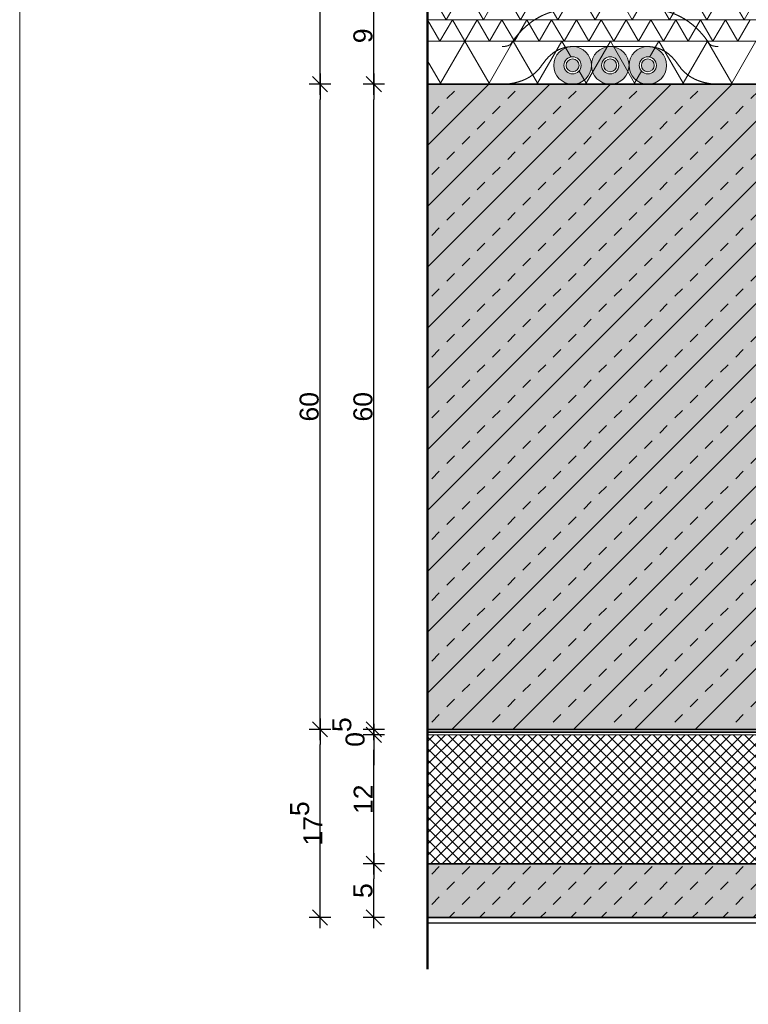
# Model space of a CAD drawing. Header units: metres. Extents: x 0.9 to 30.1, y -10.7 to 8.6.
# Tile 252 of 256: x 28.1 to 28.8, y -2.1 to -1.2. Entities that reach past the tile are written whole.
import ezdxf

# ---------------------------------------------------------------- set-up
doc = ezdxf.new("R2010")
doc.units = ezdxf.units.M
doc.header["$PDMODE"] = 1
doc.header["$PDSIZE"] = -2
doc.linetypes.add('Dash Style-37', pattern=[2.25, 1, -1.25])
doc.linetypes.add('ISO-03 Gestrichelt mit Abstand', pattern=[0.6096, 0.24384, -0.36576])
doc.layers.get('0').update_dxf_attribs({"lineweight": 25})
doc.layers.add('Bemaßung', color=7, linetype='Continuous', lineweight=9)
doc.layers.add('Keine', color=7, linetype='Continuous', lineweight=9)
doc.layers.get('0').freeze()
doc.styles.add('Arial', font='arial.ttf')
doc.dimstyles.new('boris100', dxfattribs={"dimtxt": 17.652669, "dimasz": 0.001414, "dimexe": 0.001, "dimexo": 0.01, "dimgap": 0.0001, "dimtad": 1, "dimdec": 4, "dimtxsty": 'Arial', "dimblk": 'VW_SLASH', "dimblk1": 'VW_SLASH', "dimblk2": 'VW_SLASH', "dimcen": 0, "dimdle": 0.001, "dimadec": 3, "dimazin": 0, "dimtfac": 0.8, "dimtdec": 4, "dimtix": 1, "dimtmove": 0, "dimatfit": 0, "dimldrblk": 'VW_FILLEDARROW', "dimfxl": 0.001, "dimfxlon": 1, "dimfrac": 2, "dimtolj": 1, "dimarcsym": 0})

# ---------------------------------------------------------------- blocks, each defined once
blk = doc.blocks.new('VW_SLASH')
at = {"color": 0, "linetype": 'ByBlock', "lineweight": -2, "transparency": 16777216}
blk.add_line((0.707, 0), (-1, 0), dxfattribs=at)
at = {"color": 0, "linetype": 'Continuous', "lineweight": 20, "transparency": 16777216, "flags": 128}
blk.add_lwpolyline([(0.5, 0.5), (-0.5, -0.5)], dxfattribs=at)
blk = doc.blocks.new('*D285')
at = {"layer": 'Bemaßung', "color": 0, "lineweight": -2}
for p, q in [((28.40256, -1.03109), (28.38256, -1.03109)), ((28.39256, -1.21695), (28.39256, -1.04523)), ((28.40256, -1.23109), (28.38256, -1.23109))]:
    blk.add_line(p, q, dxfattribs=at)
at = {"layer": 'Defpoints', "color": 0}
for p in [(28.39256, -1.03109), (28.49256, -1.03109), (28.49256, -1.23109)]:
    blk.add_point(p, dxfattribs=at)
at = {"layer": 'Bemaßung', "color": 0, "lineweight": -2, "xscale": 0.014138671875, "yscale": 0.014138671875, "zscale": 0.014138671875}
for p, rotation in [((28.39256, -1.03109), 90), ((28.39256, -1.23109), 270)]:
    blk.add_blockref('VW_SLASH', p, dxfattribs=dict(at, rotation=rotation))
at = {"layer": 'Bemaßung', "color": 0, "insert": (28.38255, -1.13109), "char_height": 0.017653, "attachment_point": 5, "rotation": 90, "style": 'Arial'}
blk.add_mtext('\\A1;20', dxfattribs=at)
blk = doc.blocks.new('VW_FILLEDARROW')
at = {"linetype": 'Continuous', "lineweight": 5, "true_color": 0xb9b9b9, "transparency": 16777216}
h = blk.add_hatch(dxfattribs=at)
h.set_pattern_fill('Dämm', color=9, style=0, pattern_type=2)
h.set_pattern_definition([(-45, (0, 0), (0.00053033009, 0.00053033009), []), (-135, (0, 0), (0.00053033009, -0.00053033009), [])])
h.paths.add_polyline_path([(-2.246, 0.602), (0, 0), (-2.246, -0.602)])
at = {"color": 0, "linetype": 'Continuous', "lineweight": 5, "transparency": 16777216, "flags": 128}
blk.add_lwpolyline([(-2.246, 0.602), (0, 0), (-2.246, -0.602)], close=True, dxfattribs=at)
blk = doc.blocks.new('*D286')
at = {"layer": 'Bemaßung', "color": 0, "lineweight": -2}
for p, q in [((28.40256, -1.23109), (28.38256, -1.23109)), ((28.39256, -1.81695), (28.39256, -1.24523)), ((28.40256, -1.83109), (28.38256, -1.83109))]:
    blk.add_line(p, q, dxfattribs=at)
at = {"layer": 'Defpoints', "color": 0}
for p in [(28.39256, -1.23109), (28.49256, -1.23109), (28.49256, -1.83109)]:
    blk.add_point(p, dxfattribs=at)
at = {"layer": 'Bemaßung', "color": 0, "lineweight": -2, "xscale": 0.014138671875, "yscale": 0.014138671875, "zscale": 0.014138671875}
for p, rotation in [((28.39256, -1.23109), 90), ((28.39256, -1.83109), 270)]:
    blk.add_blockref('VW_SLASH', p, dxfattribs=dict(at, rotation=rotation))
at = {"layer": 'Bemaßung', "color": 0, "insert": (28.38255, -1.53109), "char_height": 0.017653, "attachment_point": 5, "rotation": 90, "style": 'Arial'}
blk.add_mtext('\\A1;60', dxfattribs=at)
blk = doc.blocks.new('*D287')
at = {"layer": 'Bemaßung', "color": 0, "lineweight": -2}
for p, q in [((28.40256, -1.83109), (28.38256, -1.83109)), ((28.39256, -1.99195), (28.39256, -1.84523)), ((28.40256, -2.00609), (28.38256, -2.00609))]:
    blk.add_line(p, q, dxfattribs=at)
at = {"layer": 'Defpoints', "color": 0}
for p in [(28.39256, -1.83109), (28.49256, -1.83109), (28.49256, -2.00609)]:
    blk.add_point(p, dxfattribs=at)
at = {"layer": 'Bemaßung', "color": 0, "lineweight": -2, "xscale": 0.014138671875, "yscale": 0.014138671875, "zscale": 0.014138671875}
for p, rotation in [((28.39256, -1.83109), 90), ((28.39256, -2.00609), 270)]:
    blk.add_blockref('VW_SLASH', p, dxfattribs=dict(at, rotation=rotation))
at = {"layer": 'Bemaßung', "color": 0, "insert": (28.37976, -1.91859), "char_height": 0.0176527, "attachment_point": 5, "rotation": 90, "style": 'Arial'}
blk.add_mtext('\\A1;17\\S5^ ;', dxfattribs=at)
blk = doc.blocks.new('*D290')
at = {"layer": 'Bemaßung', "color": 0, "lineweight": -2}
for p, q in [((28.45256, -1.14109), (28.43256, -1.14109)), ((28.44256, -1.21695), (28.44256, -1.15523)), ((28.45256, -1.23109), (28.43256, -1.23109))]:
    blk.add_line(p, q, dxfattribs=at)
at = {"layer": 'Defpoints', "color": 0}
for p in [(28.44256, -1.14109), (28.49256, -1.14109), (28.49256, -1.23109)]:
    blk.add_point(p, dxfattribs=at)
at = {"layer": 'Bemaßung', "color": 0, "lineweight": -2, "xscale": 0.014138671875, "yscale": 0.014138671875, "zscale": 0.014138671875}
for p, rotation in [((28.44256, -1.14109), 90), ((28.44256, -1.23109), 270)]:
    blk.add_blockref('VW_SLASH', p, dxfattribs=dict(at, rotation=rotation))
at = {"layer": 'Bemaßung', "color": 0, "insert": (28.43255, -1.18609), "char_height": 0.017653, "attachment_point": 5, "rotation": 90, "style": 'Arial'}
blk.add_mtext('\\A1;9', dxfattribs=at)
blk = doc.blocks.new('*D291')
at = {"layer": 'Bemaßung', "color": 0, "lineweight": -2}
for p, q in [((28.45256, -1.23109), (28.43256, -1.23109)), ((28.44256, -1.81695), (28.44256, -1.24523)), ((28.45256, -1.83109), (28.43256, -1.83109))]:
    blk.add_line(p, q, dxfattribs=at)
at = {"layer": 'Defpoints', "color": 0}
for p in [(28.44256, -1.23109), (28.49256, -1.23109), (28.49256, -1.83109)]:
    blk.add_point(p, dxfattribs=at)
at = {"layer": 'Bemaßung', "color": 0, "lineweight": -2, "xscale": 0.014138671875, "yscale": 0.014138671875, "zscale": 0.014138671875}
for p, rotation in [((28.44256, -1.23109), 90), ((28.44256, -1.83109), 270)]:
    blk.add_blockref('VW_SLASH', p, dxfattribs=dict(at, rotation=rotation))
at = {"layer": 'Bemaßung', "color": 0, "insert": (28.43255, -1.53109), "char_height": 0.017653, "attachment_point": 5, "rotation": 90, "style": 'Arial'}
blk.add_mtext('\\A1;60', dxfattribs=at)
blk = doc.blocks.new('*D292')
at = {"layer": 'Bemaßung', "color": 0, "lineweight": -2}
for p, q in [((28.44256, -1.81695), (28.44256, -1.80281)), ((28.45256, -1.83109), (28.43256, -1.83109)), ((28.44256, -1.83609), (28.44256, -1.83109)), ((28.45256, -1.83609), (28.43256, -1.83609)), ((28.44256, -1.85023), (28.44256, -1.86437))]:
    blk.add_line(p, q, dxfattribs=at)
at = {"layer": 'Defpoints', "color": 0}
for p in [(28.44256, -1.83109), (28.49256, -1.83109), (28.49256, -1.83609)]:
    blk.add_point(p, dxfattribs=at)
at = {"layer": 'Bemaßung', "color": 0, "lineweight": -2, "xscale": 0.014138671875, "yscale": 0.014138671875, "zscale": 0.014138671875}
for p, rotation in [((28.44256, -1.83109), 270), ((28.44256, -1.83609), 90)]:
    blk.add_blockref('VW_SLASH', p, dxfattribs=dict(at, rotation=rotation))
at = {"layer": 'Bemaßung', "color": 0, "insert": (28.41911, -1.83359), "char_height": 0.0176527, "attachment_point": 5, "rotation": 90, "style": 'Arial'}
blk.add_mtext('\\A1;0\\S5^ ;', dxfattribs=at)
blk = doc.blocks.new('*D293')
at = {"layer": 'Bemaßung', "color": 0, "lineweight": -2}
for p, q in [((28.45256, -1.83609), (28.43256, -1.83609)), ((28.44256, -1.94195), (28.44256, -1.85023)), ((28.45256, -1.95609), (28.43256, -1.95609))]:
    blk.add_line(p, q, dxfattribs=at)
at = {"layer": 'Defpoints', "color": 0}
for p in [(28.44256, -1.83609), (28.49256, -1.83609), (28.49256, -1.95609)]:
    blk.add_point(p, dxfattribs=at)
at = {"layer": 'Bemaßung', "color": 0, "lineweight": -2, "xscale": 0.014138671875, "yscale": 0.014138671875, "zscale": 0.014138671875}
for p, rotation in [((28.44256, -1.83609), 90), ((28.44256, -1.95609), 270)]:
    blk.add_blockref('VW_SLASH', p, dxfattribs=dict(at, rotation=rotation))
at = {"layer": 'Bemaßung', "color": 0, "insert": (28.4327, -1.89609), "char_height": 0.017653, "attachment_point": 5, "rotation": 90, "style": 'Arial'}
blk.add_mtext('\\A1;12', dxfattribs=at)
blk = doc.blocks.new('*D294')
at = {"layer": 'Bemaßung', "color": 0, "lineweight": -2}
for p, q in [((28.45256, -1.95609), (28.43256, -1.95609)), ((28.44256, -1.99195), (28.44256, -1.97023)), ((28.45256, -2.00609), (28.43256, -2.00609))]:
    blk.add_line(p, q, dxfattribs=at)
at = {"layer": 'Defpoints', "color": 0}
for p in [(28.44256, -1.95609), (28.49256, -1.95609), (28.49256, -2.00609)]:
    blk.add_point(p, dxfattribs=at)
at = {"layer": 'Bemaßung', "color": 0, "lineweight": -2, "xscale": 0.014138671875, "yscale": 0.014138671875, "zscale": 0.014138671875}
for p, rotation in [((28.44256, -1.95609), 90), ((28.44256, -2.00609), 270)]:
    blk.add_blockref('VW_SLASH', p, dxfattribs=dict(at, rotation=rotation))
at = {"layer": 'Bemaßung', "color": 0, "insert": (28.43259, -1.98109), "char_height": 0.017653, "attachment_point": 5, "rotation": 90, "style": 'Arial'}
blk.add_mtext('\\A1;5', dxfattribs=at)

msp = doc.modelspace()

# ---------------------------------------------------------------- hatches: boundary and pattern name
at = {"layer": 'Keine', "linetype": 'Continuous', "lineweight": 5, "true_color": 0xb9b9b9, "transparency": 33554687}
h = msp.add_hatch(dxfattribs=at)
h.set_pattern_fill('Dämm', color=9, style=0, pattern_type=2)
h.set_pattern_definition([(-45, (0, 0), (0.0053033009, 0.0053033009), []), (-135, (0, 0), (0.0053033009, -0.0053033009), [])])
h.paths.add_polyline_path([(28.49256, -1.83609), (28.49256, -1.95609), (29.74256, -1.95609), (29.74256, -1.83609)])
at = {"layer": 'Keine', "linetype": 'Continuous', "lineweight": 0, "true_color": 0xc0c0c0, "transparency": 33554687}
msp.add_hatch(color=9, dxfattribs=at).paths.add_polyline_path([(28.49256, -1.95609), (28.49256, -2.00609), (29.74256, -2.00609), (29.74256, -1.95609)])
at = {"layer": 'Keine', "linetype": 'Continuous', "lineweight": 13, "true_color": 0x4c4c4c, "transparency": 33554687}
h = msp.add_hatch(dxfattribs=at)
h.set_pattern_fill('unbew_ Beton-M1_10', color=251, style=0, pattern_type=2)
h.set_pattern_definition([(45, (0.014142, 0.014142), (0.02828427, -0.02828427), [0.01, -0.01]), (45, (0.014142, -0.014142), (0.02828427, -0.02828427), [0.01, -0.01])])
h.paths.add_polyline_path([(28.49256, -1.95609), (28.49256, -2.00609), (29.74256, -2.00609), (29.74256, -1.95609)])

# ---------------------------------------------------------------- linework, layer by layer
at = {"layer": 'Keine', "color": 7, "linetype": 'Dash Style-37', "lineweight": 25, "transparency": 33554687}
msp.add_line((28.49256, -2.01109), (29.74256, -2.01109), dxfattribs=at)
at = {"layer": 'Keine', "color": 7, "linetype": 'Continuous', "lineweight": 9, "transparency": 33554687, "flags": 128}
msp.add_lwpolyline([(28.49256, -1.83609), (28.49256, -1.95609), (29.74256, -1.95609), (29.74256, -1.83609)], close=True, dxfattribs=at)
at = {"layer": 'Keine', "color": 7, "linetype": 'Continuous', "lineweight": 35, "transparency": 33554687, "flags": 128}
msp.add_lwpolyline([(28.49256, -1.95609), (28.49256, -2.00609), (29.74256, -2.00609), (29.74256, -1.95609)], close=True, dxfattribs=at)

# ---------------------------------------------------------------- dimensions: what is measured, and where the dimension line sits
at = {"layer": 'Bemaßung'}
for base, p1, p2, text, override, picture, middle in [((28.44256, -1.83109), (28.49256, -1.83609), (28.49256, -1.83109), '0\\S5^ ;', {"dimtxt": 0.017653, "dimasz": 0.014139, "dimexe": 0.01, "dimgap": 0.001, "dimdec": 3, "dimpost": '<>', "dimtxsty": 'Arial', "dimdle": 0.01, "dimtix": 0, "dimtmove": 2, "dimfxl": 0.01}, '*D292', (28.41911, -1.83359)), ((28.39256, -1.83109), (28.49256, -2.00609), (28.49256, -1.83109), '17\\S5^ ;', {"dimtxt": 0.017653, "dimasz": 0.014139, "dimexe": 0.01, "dimgap": 0.001, "dimpost": '<>', "dimtxsty": 'Arial', "dimdle": 0.01, "dimtmove": 2, "dimfxl": 0.01}, '*D287', (28.37976, -1.91859)), ((28.44256, -1.83609), (28.49256, -1.95609), (28.49256, -1.83609), '12', {"dimtxt": 0.017653, "dimasz": 0.014139, "dimexe": 0.01, "dimgap": 0.001, "dimdec": 3, "dimpost": '<>', "dimtxsty": 'Arial', "dimdle": 0.01, "dimtmove": 2, "dimfxl": 0.01}, '*D293', (28.4327, -1.89609)), ((28.44256, -1.95609), (28.49256, -2.00609), (28.49256, -1.95609), '5', {"dimtxt": 0.017653, "dimasz": 0.014139, "dimexe": 0.01, "dimgap": 0.001, "dimdec": 3, "dimpost": '<>', "dimtxsty": 'Arial', "dimdle": 0.01, "dimtmove": 2, "dimfxl": 0.01}, '*D294', (28.43259, -1.98109))]:
    dim = msp.add_linear_dim(base=base, p1=p1, p2=p2, angle=270, text=text, dimstyle='boris100', override=override, dxfattribs=at)
    dim.commit()
    dim.dimension.update_dxf_attribs({"geometry": picture, "text_midpoint": middle})

# ---------------------------------------------------------------- wipeouts: each hides what was drawn before it
at = {"color": 255, "linetype": 'Continuous', "lineweight": 13, "transparency": 33554687}
msp.add_wipeout([(28.49256, -1.19109), (29.74256, -1.19109), (29.74256, -1.23109), (28.49256, -1.23109)], dxfattribs=at).dxf.layer = 'Keine'

# ---------------------------------------------------------------- next in the draw order: hatches: boundary and pattern name
at = {"layer": 'Keine', "linetype": 'Continuous', "lineweight": 0, "true_color": 0xaaaaaa, "transparency": 33554687}
h = msp.add_hatch(color=253, dxfattribs=at)
edge = h.paths.add_edge_path()
edge.add_arc((28.62751, -1.21359), 0.0175, 0, 360)
h = msp.add_hatch(color=253, dxfattribs=at)
edge = h.paths.add_edge_path()
edge.add_arc((28.66251, -1.21359), 0.0175, 0, 360)
h = msp.add_hatch(color=253, dxfattribs=at)
edge = h.paths.add_edge_path()
edge.add_arc((28.69751, -1.21359), 0.0175, 0, 360)

# ---------------------------------------------------------------- next in the draw order: linework, layer by layer
at = {"layer": 'Keine', "linetype": 'Continuous', "lineweight": 13, "transparency": 33554687, "flags": 128}
msp.add_lwpolyline([(28.49256, -1.19109), (29.74256, -1.19109), (29.74256, -1.23109), (28.49256, -1.23109)], close=True, dxfattribs=at)
at = {"layer": 'Keine', "color": 7, "linetype": 'Continuous', "lineweight": 13, "transparency": 33554687, "flags": 128}
msp.add_lwpolyline([(28.49256, -1.2093), (28.50463, -1.2302), (28.5272, -1.19109), (28.54978, -1.2302), (28.57236, -1.19109), (28.59494, -1.2302), (28.61751, -1.19109), (28.64009, -1.2302), (28.66267, -1.19109), (28.68525, -1.2302), (28.70782, -1.19109), (28.7304, -1.2302), (28.75298, -1.19109), (28.77556, -1.2302), (28.79813, -1.19109)], dxfattribs=at)
at = {"layer": 'Keine', "lineweight": 9, "transparency": 33554687}
for centre in [(28.62751, -1.21359), (28.66251, -1.21359), (28.69751, -1.21359)]:
    msp.add_circle(centre, 0.0175, dxfattribs=at)

# ---------------------------------------------------------------- next in the draw order: dimensions: what is measured, and where the dimension line sits
at = {"layer": 'Bemaßung'}
for base, override, picture, middle in [((28.39256, -1.23109), {"dimtxt": 0.017653, "dimasz": 0.014139, "dimexe": 0.01, "dimgap": 0.001, "dimpost": '<>', "dimtxsty": 'Arial', "dimdle": 0.01, "dimtmove": 2, "dimfxl": 0.01}, '*D286', (28.38255, -1.53109)), ((28.44256, -1.23109), {"dimtxt": 0.017653, "dimasz": 0.014139, "dimexe": 0.01, "dimgap": 0.001, "dimdec": 3, "dimpost": '<>', "dimtxsty": 'Arial', "dimdle": 0.01, "dimtmove": 2, "dimfxl": 0.01}, '*D291', (28.43255, -1.53109))]:
    dim = msp.add_linear_dim(base=base, p1=(28.49256, -1.83109), p2=(28.49256, -1.23109), angle=270, text='60', dimstyle='boris100', override=override, dxfattribs=at)
    dim.commit()
    dim.dimension.update_dxf_attribs({"geometry": picture, "text_midpoint": middle})

# ---------------------------------------------------------------- next in the draw order: wipeouts: each hides what was drawn before it
at = {"color": 255, "linetype": 'Continuous', "lineweight": 13, "transparency": 33554687}
msp.add_wipeout([(28.49256, -1.17109), (29.74256, -1.17109), (29.74256, -1.19109), (28.49256, -1.19109)], dxfattribs=at).dxf.layer = 'Keine'
at = {"color": 255, "lineweight": 9, "transparency": 33554687}
for points in [[(28.63317, -1.21925), (28.62751, -1.22159), (28.62186, -1.21925), (28.61951, -1.21359), (28.62186, -1.20794), (28.62751, -1.20559), (28.63317, -1.20794), (28.63551, -1.21359)], [(28.66817, -1.21925), (28.66251, -1.22159), (28.65686, -1.21925), (28.65451, -1.21359), (28.65686, -1.20794), (28.66251, -1.20559), (28.66817, -1.20794), (28.67051, -1.21359)], [(28.70317, -1.21925), (28.69751, -1.22159), (28.69186, -1.21925), (28.68951, -1.21359), (28.69186, -1.20794), (28.69751, -1.20559), (28.70317, -1.20794), (28.70551, -1.21359)]]:
    msp.add_wipeout(points, dxfattribs=at).dxf.layer = 'Keine'
at = {"color": 255, "linetype": 'Continuous', "lineweight": 9, "transparency": 33554687}
msp.add_wipeout([(28.49256, -1.83109), (29.74256, -1.83109), (29.74256, -1.83609), (28.49256, -1.83609)], dxfattribs=at).dxf.layer = 'Keine'

# ---------------------------------------------------------------- next in the draw order: hatches: boundary and pattern name
at = {"layer": 'Keine', "linetype": 'Continuous', "lineweight": 0, "true_color": 0xeeeeee, "transparency": 33554687}
h = msp.add_hatch(color=7, dxfattribs=at)
edge = h.paths.add_edge_path()
edge.add_arc((28.62751, -1.21359), 0.006, 0, 360)
h = msp.add_hatch(color=7, dxfattribs=at)
edge = h.paths.add_edge_path()
edge.add_arc((28.66251, -1.21359), 0.006, 0, 360)
h = msp.add_hatch(color=7, dxfattribs=at)
edge = h.paths.add_edge_path()
edge.add_arc((28.69751, -1.21359), 0.006, 0, 360)
at = {"layer": 'Keine', "linetype": 'Continuous', "lineweight": 0, "true_color": 0xc0c0c0, "transparency": 33554687}
msp.add_hatch(color=9, dxfattribs=at).paths.add_polyline_path([(28.49256, -1.23109), (29.74256, -1.23109), (29.74256, -1.83109), (28.49256, -1.83109)])
at = {"layer": 'Keine', "linetype": 'Continuous', "lineweight": 13, "true_color": 0x333333, "transparency": 33554687}
h = msp.add_hatch(dxfattribs=at)
h.set_pattern_fill('Stahlbeton-M1_10', color=250, style=0, pattern_type=2)
h.set_pattern_definition([(45, (0, 0), (0.02828427, -0.02828427), [0.01, -0.01])])
h.paths.add_polyline_path([(28.49256, -1.23109), (29.74256, -1.23109), (29.74256, -1.83109), (28.49256, -1.83109)])
at = {"layer": 'Keine', "linetype": 'Continuous', "lineweight": 13, "true_color": 0x4c4c4c, "transparency": 33554687}
h = msp.add_hatch(dxfattribs=at)
h.set_pattern_fill('Stahlbeton-M1_10-1', color=251, style=0, pattern_type=2)
h.set_pattern_definition([(-135, (0.012426, -0.013254), (0.02828427, -0.02828427), [])])
h.paths.add_polyline_path([(28.49256, -1.23109), (29.74256, -1.23109), (29.74256, -1.83109), (28.49256, -1.83109)])

# ---------------------------------------------------------------- next in the draw order: linework, layer by layer
at = {"layer": 'Keine', "color": 255, "lineweight": 50}
msp.add_line((28.49256, -1.03109), (28.49256, -2.05422), dxfattribs=at)
at = {"layer": 'Keine', "color": 7, "linetype": 'Dash Style-37', "lineweight": 35, "transparency": 33554687}
msp.add_line((28.49256, -1.83359), (29.74256, -1.83359), dxfattribs=at)
at = {"layer": 'Keine', "color": 255, "flags": 128}
msp.add_lwpolyline([(28.11316, -0.6), (30.11316, -0.6), (30.11316, -3), (28.11316, -3)], close=True, dxfattribs=at)
at = {"layer": 'Keine', "color": 7, "linetype": 'Continuous', "lineweight": 5, "transparency": 33554687, "flags": 128}
msp.add_lwpolyline([(28.49256, -1.14109), (28.50988, -1.17109), (28.5272, -1.14109), (28.54452, -1.17109), (28.56184, -1.14109), (28.57916, -1.17109), (28.59649, -1.14109), (28.61381, -1.17109), (28.63113, -1.14109), (28.64845, -1.17109), (28.66577, -1.14109), (28.68309, -1.17109), (28.70041, -1.14109), (28.71773, -1.17109), (28.73505, -1.14109), (28.75237, -1.17109), (28.76969, -1.14109), (28.78701, -1.17109), (28.80433, -1.14109)], dxfattribs=at)
at = {"layer": 'Keine', "linetype": 'Continuous', "lineweight": 13, "transparency": 33554687, "flags": 128}
msp.add_lwpolyline([(28.49256, -1.17109), (29.74256, -1.17109), (29.74256, -1.19109), (28.49256, -1.19109)], close=True, dxfattribs=at)
at = {"layer": 'Keine', "color": 7, "linetype": 'Continuous', "lineweight": 13, "transparency": 33554687, "flags": 128}
msp.add_lwpolyline([(28.49256, -1.17109), (28.50411, -1.19109), (28.51566, -1.17109), (28.5272, -1.19109), (28.53875, -1.17109), (28.5503, -1.19109), (28.56184, -1.17109), (28.57339, -1.19109), (28.58494, -1.17109), (28.59649, -1.19109), (28.60803, -1.17109), (28.61958, -1.19109), (28.63113, -1.17109), (28.64267, -1.19109), (28.65422, -1.17109), (28.66577, -1.19109), (28.67731, -1.17109), (28.68886, -1.19109), (28.70041, -1.17109), (28.71196, -1.19109), (28.7235, -1.17109), (28.73505, -1.19109), (28.7466, -1.17109), (28.75814, -1.19109), (28.76969, -1.17109), (28.78124, -1.19109), (28.79278, -1.17109)], dxfattribs=at)
at = {"layer": 'Keine', "color": 7, "linetype": 'Continuous', "lineweight": 35, "transparency": 33554687, "flags": 128}
msp.add_lwpolyline([(28.49256, -1.23109), (29.74256, -1.23109), (29.74256, -1.83109), (28.49256, -1.83109)], close=True, dxfattribs=at)
at = {"layer": 'Keine', "color": 7, "linetype": 'Continuous', "lineweight": 9, "transparency": 33554687, "flags": 128}
msp.add_lwpolyline([(28.49256, -1.83109), (29.74256, -1.83109), (29.74256, -1.83609), (28.49256, -1.83609)], close=True, dxfattribs=at)
at = {"layer": 'Keine', "lineweight": 9, "transparency": 33554687}
for centre, radius in [((28.62751, -1.21359), 0.008), ((28.62751, -1.21359), 0.006), ((28.66251, -1.21359), 0.008), ((28.66251, -1.21359), 0.006), ((28.69751, -1.21359), 0.008), ((28.69751, -1.21359), 0.006)]:
    msp.add_circle(centre, radius, dxfattribs=at)
at = {"layer": 'Keine', "color": 7, "linetype": 'ISO-03 Gestrichelt mit Abstand', "lineweight": 13, "transparency": 33554687}
for points, knots in [([(28.763, -1.19615), (28.75637, -1.19576), (28.73349, -1.16165), (28.69793, -1.16109), (28.69779, -1.16109), (28.66251, -1.16109), (28.62724, -1.16109), (28.6271, -1.16109), (28.59154, -1.16165), (28.56865, -1.19576), (28.56203, -1.19615)], [0, 0, 0, 0.022424, 0.340435, 0.341669, 0.341669, 0.658331, 0.658331, 0.659565, 0.977576, 1, 1, 1]), ([(28.76093, -1.23109), (28.73698, -1.22967), (28.71463, -1.19636), (28.69751, -1.19609), (28.66251, -1.19609), (28.62751, -1.19609), (28.6104, -1.19636), (28.58805, -1.22967), (28.5641, -1.23109)], [0, 0, 0, 0.165423, 0.330846, 0.330846, 0.669154, 0.669154, 0.834577, 1, 1, 1])]:
    msp.add_open_spline(points, degree=2, knots=knots, dxfattribs=at)

# ---------------------------------------------------------------- next in the draw order: dimensions: what is measured, and where the dimension line sits
at = {"layer": 'Bemaßung'}
for base, p2, text, override, picture, middle in [((28.39256, -1.03109), (28.49256, -1.03109), '20', {"dimtxt": 0.017653, "dimasz": 0.014139, "dimexe": 0.01, "dimgap": 0.001, "dimpost": '<>', "dimtxsty": 'Arial', "dimdle": 0.01, "dimtmove": 2, "dimfxl": 0.01}, '*D285', (28.38255, -1.13109)), ((28.44256, -1.14109), (28.49256, -1.14109), '9', {"dimtxt": 0.017653, "dimasz": 0.014139, "dimexe": 0.01, "dimgap": 0.001, "dimdec": 3, "dimpost": '<>', "dimtxsty": 'Arial', "dimdle": 0.01, "dimtmove": 2, "dimfxl": 0.01}, '*D290', (28.43255, -1.18609))]:
    dim = msp.add_linear_dim(base=base, p1=(28.49256, -1.23109), p2=p2, angle=270, text=text, dimstyle='boris100', override=override, dxfattribs=at)
    dim.commit()
    dim.dimension.update_dxf_attribs({"geometry": picture, "text_midpoint": middle})

doc.saveas('drawing.dxf')
